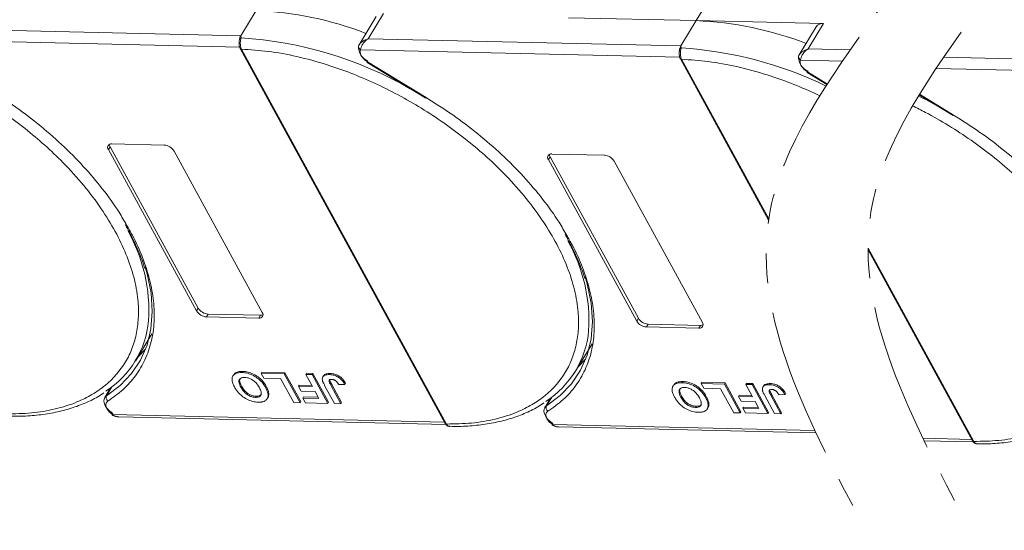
# Model space of a CAD drawing. Header units: millimetres. Extents: x -765 to 710, y 139 to 1172.
# Tile 59 of 76: x 303 to 411, y 882 to 938. Entities that reach past the tile are written whole.
import ezdxf

# ---------------------------------------------------------------- set-up
doc = ezdxf.new("R2010")
doc.units = ezdxf.units.MM
doc.linetypes.add('PHANTOM2', pattern=[31.75, 15.875, -3.175, 3.175, -3.175, 3.175, -3.175])

msp = doc.modelspace()

# ---------------------------------------------------------------- linework, layer by layer
at = {"color": 7, "linetype": 'Continuous', "lineweight": 15}
for p, q in [((376.836, 938.082), (378.703, 941.151)), ((328.709, 939.186), (327.028, 936.424)), ((341.839, 938.52), (339.971, 935.45)), ((340.972, 936.104), (342.653, 938.866)), ((362.892, 938.402), (376.836, 938.082)), ((376.836, 938.082), (375.155, 935.32)), ((390.779, 937.762), (376.836, 938.082)), ((327.028, 936.424), (292.845, 937.208)), ((389.966, 937.416), (388.097, 934.346)), ((389.099, 935), (390.779, 937.762)), ((292.014, 935.983), (326.919, 935.182)), ((327.028, 936.424), (327.066, 936.205)), ((375.155, 935.32), (340.972, 936.104)), ((326.982, 935.025), (349.397, 894.053)), ((327.12, 934.96), (327.121, 934.958)), ((327.121, 934.958), (349.537, 893.986)), ((339.99, 935.481), (339.902, 935.263)), ((340.14, 934.878), (375.046, 934.078)), ((375.155, 935.32), (375.193, 935.101)), ((393.71, 934.894), (389.099, 935)), ((375.108, 933.921), (384.758, 916.282)), ((375.247, 933.856), (375.248, 933.854)), ((375.248, 933.854), (384.781, 916.429)), ((388.117, 934.376), (388.028, 934.159)), ((388.267, 933.774), (392.862, 933.669)), ((432.819, 933.418), (403.9, 934.082)), ((340.85, 933.51), (347.276, 929.6)), ((340.892, 933.578), (347.318, 929.669)), ((403.073, 932.856), (432.709, 932.176)), ((388.977, 932.405), (391.144, 931.087)), ((389.019, 932.474), (391.187, 931.155)), ((401.223, 929.959), (404.94, 927.698)), ((401.265, 930.028), (404.982, 927.767)), ((312.549, 923.996), (312.736, 924.303)), ((322.206, 906.345), (312.549, 923.996)), ((312.736, 924.303), (322.392, 906.652)), ((312.923, 924.61), (318.669, 924.478)), ((319.732, 923.831), (329.389, 906.18)), ((360.676, 922.892), (360.862, 923.198)), ((370.332, 905.241), (360.676, 922.892)), ((360.862, 923.198), (370.519, 905.548)), ((361.049, 923.505), (366.796, 923.374)), ((367.859, 922.727), (377.515, 905.076)), ((395.634, 913.226), (407.201, 892.084)), ((395.634, 913.037), (407.061, 892.151)), ((322.392, 906.652), (322.206, 906.345)), ((323.456, 906.005), (323.269, 905.698)), ((329.015, 905.566), (323.269, 905.698)), ((323.456, 906.005), (329.202, 905.873)), ((329.202, 905.873), (329.015, 905.566)), ((370.519, 905.548), (370.332, 905.241)), ((371.582, 904.901), (371.396, 904.594)), ((377.142, 904.462), (371.396, 904.594)), ((371.582, 904.901), (377.329, 904.769)), ((377.329, 904.769), (377.142, 904.462)), ((315.509, 900.872), (317.32, 903.849)), ((363.635, 899.767), (365.447, 902.744)), ((326.248, 899.358), (326.173, 899.235)), ((327.162, 899.611), (327.236, 899.734)), ((329.261, 899.523), (329.336, 899.646)), ((329.261, 899.523), (331.793, 899.465)), ((329.548, 898.998), (329.261, 899.523)), ((329.336, 899.646), (331.868, 899.588)), ((331.868, 899.588), (331.793, 899.465)), ((331.793, 899.465), (333.518, 896.313)), ((331.868, 899.588), (333.592, 896.436)), ((334.142, 899.411), (334.216, 899.534)), ((334.142, 899.411), (334.832, 899.395)), ((334.871, 898.077), (334.142, 899.411)), ((334.216, 899.534), (334.907, 899.518)), ((334.907, 899.518), (334.832, 899.395)), ((334.832, 899.395), (336.557, 896.243)), ((334.907, 899.518), (336.631, 896.366)), ((336.08, 899.254), (336.005, 899.131)), ((336.815, 899.514), (336.74, 899.391)), ((327.044, 898.007), (327.119, 898.13)), ((331.39, 898.955), (329.548, 898.998)), ((332.827, 896.329), (331.39, 898.955)), ((333.426, 898.235), (333.352, 898.112)), ((333.639, 897.587), (333.352, 898.112)), ((333.352, 898.112), (334.871, 898.077)), ((333.426, 898.235), (334.802, 898.203)), ((337.293, 896.226), (336.206, 898.213)), ((336.868, 898.25), (336.943, 898.373)), ((336.868, 898.25), (337.984, 896.21)), ((336.943, 898.373), (338.059, 896.333)), ((337.755, 898.291), (338.424, 898.315)), ((338.499, 898.438), (338.424, 898.315)), ((374.374, 898.254), (374.3, 898.131)), ((375.288, 898.507), (375.363, 898.629)), ((377.388, 898.419), (377.462, 898.541)), ((377.388, 898.419), (379.92, 898.361)), ((377.675, 897.893), (377.388, 898.419)), ((377.462, 898.541), (379.995, 898.483)), ((379.995, 898.483), (379.92, 898.361)), ((379.92, 898.361), (381.644, 895.209)), ((379.995, 898.483), (381.719, 895.331)), ((382.268, 898.307), (382.343, 898.429)), ((382.268, 898.307), (382.959, 898.291)), ((382.998, 896.973), (382.268, 898.307)), ((382.343, 898.429), (383.034, 898.414)), ((383.034, 898.414), (382.959, 898.291)), ((382.959, 898.291), (384.683, 895.139)), ((383.034, 898.414), (384.758, 895.262)), ((384.207, 898.15), (384.132, 898.027)), ((384.941, 898.41), (384.867, 898.287)), ((312.792, 897.933), (312.148, 896.874)), ((312.352, 897.079), (312.939, 898.044)), ((312.676, 897.849), (312.74, 897.847)), ((328.644, 896.904), (328.719, 897.026)), ((329.819, 898.097), (329.744, 897.974)), ((330.097, 897.3), (330.022, 897.177)), ((335.159, 897.552), (333.639, 897.587)), ((335.579, 896.784), (335.159, 897.552)), ((375.171, 896.903), (375.245, 897.025)), ((379.517, 897.851), (377.675, 897.893)), ((380.954, 895.224), (379.517, 897.851)), ((381.553, 897.131), (381.478, 897.008)), ((381.553, 897.131), (382.929, 897.099)), ((385.42, 895.122), (384.333, 897.109)), ((384.909, 897.636), (385.069, 897.269)), ((384.995, 897.146), (385.069, 897.269)), ((384.995, 897.146), (386.111, 895.106)), ((385.069, 897.269), (386.186, 895.229)), ((385.882, 897.186), (386.551, 897.211)), ((386.625, 897.334), (386.551, 897.211)), ((329.925, 896.748), (330, 896.871)), ((333.518, 896.313), (332.827, 896.329)), ((333.592, 896.436), (333.518, 896.313)), ((333.904, 896.947), (333.829, 896.824)), ((334.116, 896.299), (333.829, 896.824)), ((333.829, 896.824), (335.579, 896.784)), ((333.904, 896.947), (335.51, 896.91)), ((336.557, 896.243), (334.116, 896.299)), ((336.631, 896.366), (336.557, 896.243)), ((337.984, 896.21), (337.293, 896.226)), ((338.059, 896.333), (337.984, 896.21)), ((360.919, 896.829), (360.274, 895.77)), ((360.479, 895.974), (361.066, 896.94)), ((360.802, 896.744), (360.866, 896.743)), ((377.946, 896.993), (377.871, 896.87)), ((378.224, 896.195), (378.149, 896.072)), ((381.766, 896.483), (381.478, 897.008)), ((381.478, 897.008), (382.998, 896.973)), ((383.285, 896.448), (381.766, 896.483)), ((383.705, 895.68), (383.285, 896.448)), ((349.313, 894.208), (313.006, 895.041)), ((376.771, 895.799), (376.846, 895.922)), ((378.052, 895.644), (378.127, 895.767)), ((381.644, 895.209), (380.954, 895.224)), ((381.719, 895.331), (381.644, 895.209)), ((382.03, 895.843), (381.956, 895.72)), ((382.243, 895.195), (381.956, 895.72)), ((381.956, 895.72), (383.705, 895.68)), ((382.03, 895.843), (383.636, 895.806)), ((384.683, 895.139), (382.243, 895.195)), ((384.758, 895.262), (384.683, 895.139)), ((386.111, 895.106), (385.42, 895.122)), ((386.186, 895.229), (386.111, 895.106)), ((313.7, 894.767), (349.472, 893.946)), ((349.537, 893.986), (349.538, 893.984)), ((389.825, 893.278), (361.133, 893.936)), ((361.827, 893.663), (389.947, 893.017)), ((406.976, 892.306), (401.641, 892.428)), ((401.767, 892.167), (407.136, 892.044)), ((407.201, 892.084), (407.202, 892.082))]:
    msp.add_line(p, q, dxfattribs=at)
at = {"color": 7, "linetype": 'Continuous', "lineweight": 15, "flags": 128}
for points in [[(340.892, 933.578), (340.87, 933.542), (340.856, 933.519), (340.85, 933.51), (340.85, 933.51)], [(389.019, 932.474), (388.997, 932.438), (388.982, 932.415), (388.977, 932.405), (388.977, 932.405)], [(347.318, 929.669), (347.296, 929.632), (347.282, 929.609), (347.276, 929.6), (347.276, 929.6)], [(404.982, 927.767), (404.96, 927.731), (404.945, 927.707), (404.94, 927.698), (404.94, 927.698)], [(316.568, 911.187), (316.794, 910.406), (317.219, 908.314), (317.36, 906.305), (317.214, 904.4), (316.784, 902.618), (316.074, 900.978), (315.091, 899.498), (313.846, 898.194), (312.352, 897.079)], [(364.695, 910.083), (364.921, 909.302), (365.346, 907.21), (365.487, 905.201), (365.341, 903.295), (364.911, 901.513), (364.201, 899.874), (363.218, 898.394), (361.973, 897.089), (360.479, 895.974)], [(315.786, 901.327), (315.831, 901.368), (316.624, 902.17)], [(363.912, 900.223), (363.958, 900.264), (364.75, 901.065)], [(312.148, 896.874), (312.179, 896.921), (312.352, 897.079)], [(313.04, 895.144), (312.728, 895.378), (312.462, 895.642), (312.256, 895.921), (312.119, 896.203), (312.06, 896.472), (312.08, 896.715), (312.148, 896.874)], [(360.274, 895.77), (360.306, 895.817), (360.479, 895.974)], [(313.006, 895.041), (312.98, 895.007), (312.962, 894.986), (312.953, 894.979), (312.953, 894.986), (312.962, 895.007), (312.98, 895.042), (313.007, 895.088), (313.04, 895.144)], [(361.167, 894.039), (360.855, 894.274), (360.589, 894.537), (360.382, 894.817), (360.246, 895.098), (360.187, 895.368), (360.207, 895.611), (360.274, 895.77)], [(361.133, 893.936), (361.107, 893.902), (361.089, 893.882), (361.079, 893.875), (361.079, 893.882), (361.089, 893.903), (361.107, 893.937), (361.133, 893.983), (361.167, 894.039)]]:
    msp.add_lwpolyline(points, dxfattribs=at)
at = {"color": 7, "linetype": 'Continuous', "lineweight": 15}
for centre, radius, start, end in [((327.132, 901.33), 37.889, 68.97091, 87.61491), ((375.259, 900.226), 37.889, 68.97091, 87.61491), ((390.663, 936.905), 0.865, 82.29579, 143.75946), ((327.144, 935.938), 0.278, 106.23049, 154.5199), ((324.437, 893.927), 42.36, 60.09182, 86.44113), ((327.107, 935.111), 0.152, 213.6444, 275.03728), ((327.109, 935.113), 0.155, 214.37766, 274.3082), ((340.201, 935.247), 0.299, 148.89078, 176.84469), ((340.335, 935.266), 0.433, 180.29447, 243.27622), ((341.61, 935.239), 1.705, 177.9781, 247.11934), ((375.271, 934.833), 0.278, 106.23049, 154.5199), ((372.563, 892.823), 42.36, 64.1283, 86.44113), ((375.233, 934.007), 0.152, 213.6444, 275.03728), ((375.236, 934.008), 0.155, 214.37766, 274.3082), ((388.327, 934.143), 0.299, 148.89078, 176.84469), ((388.462, 934.161), 0.433, 180.29447, 243.27622), ((389.736, 934.135), 1.705, 177.9781, 247.11934), ((382.1, 892.025), 42.36, 60.09182, 63.26), ((312.852, 924.232), 0.384, 79.47957, 217.89689), ((313.218, 924.59), 0.561, 182.97477, 210.78742), ((318.576, 923.129), 1.352, 31.28833, 86.07738), ((360.979, 923.128), 0.384, 79.47957, 217.89689), ((361.344, 923.486), 0.561, 182.97477, 210.78742), ((366.703, 922.024), 1.352, 31.28833, 86.07738), ((299.216, 906.344), 17.77, 356.58108, 29.61611), ((347.342, 905.239), 17.77, 356.58108, 29.61611), ((323.361, 907.048), 1.352, 211.28833, 266.07738), ((323.548, 907.354), 1.352, 211.28833, 266.07738), ((329.086, 905.944), 0.384, 259.47957, 37.89689), ((329.236, 906.433), 0.561, 266.58142, 294.38722), ((306.681, 906.243), 10.318, 302.73279, 354.66622), ((371.488, 905.943), 1.352, 211.28833, 266.07738), ((371.675, 906.25), 1.352, 211.28833, 266.07738), ((377.212, 904.84), 0.384, 259.47957, 37.89689), ((377.362, 905.329), 0.561, 266.58142, 294.38722), ((354.808, 905.139), 10.318, 302.73279, 354.66622), ((312.788, 896.872), 0.483, 154.63164, 231.84459), ((360.915, 895.767), 0.483, 154.63164, 231.84459), ((349.525, 894.14), 0.155, 214.37766, 274.3082), ((349.526, 894.139), 0.155, 214.42362, 274.2689), ((407.189, 892.238), 0.155, 214.37766, 274.3082), ((407.19, 892.237), 0.155, 214.42362, 274.2689)]:
    msp.add_arc(centre, radius, start, end, dxfattribs=at)
at = {"color": 3, "linetype": 'PHANTOM2', "lineweight": 9, "ltscale": 1.030123}
for points in [[(409.045, 996.224), (419.617, 961.986), (395.953, 917.176), (406.526, 882.938)], [(397.902, 995.656), (408.474, 961.419), (384.81, 916.608), (395.383, 882.371)]]:
    msp.add_spline(points, degree=3, dxfattribs=at)
at = {"color": 7, "linetype": 'Continuous', "lineweight": 15}
for points, knots in [([(278.994, 936.062), (279.958, 936.003), (281.915, 935.882), (285.061, 935.303), (288.094, 934.483), (290.938, 933.48), (293.546, 932.376), (296.137, 931.091), (299.524, 929.151), (302.721, 926.921), (305.614, 924.489), (307.791, 922.414), (309.895, 920.09), (311.807, 917.558), (313.353, 915.045), (314.553, 912.54), (315.398, 910.032), (315.816, 907.746), (315.882, 905.721), (315.678, 903.956), (315.21, 902.297), (314.228, 900.259), (312.736, 898.534), (310.796, 897.183), (308.991, 896.286), (306.79, 895.587), (304.205, 895.139), (302.332, 895.106), (301.41, 895.09)], [0, 0, 0, 0, 0.038862, 0.078912, 0.1200677, 0.1522272, 0.1843815, 0.2172151, 0.2500433, 0.3156185, 0.347778, 0.3799323, 0.4210926, 0.4611415, 0.5, 0.5388632, 0.578912, 0.6200677, 0.6522272, 0.6843815, 0.7172151, 0.7500433, 0.8156185, 0.847778, 0.8799323, 0.9210926, 0.9611404, 1, 1, 1, 1]), ([(326.869, 935.875), (326.858, 935.739), (326.842, 935.526), (326.89, 935.227), (326.95, 935.094), (326.981, 935.027)], [0, 0, 0, 0, 0.4726534, 0.7330547, 1, 1, 1, 1]), ([(326.871, 935.791), (326.872, 935.863), (326.873, 935.953), (326.889, 936.039), (326.892, 936.057)], [0, 0, 0, 0, 0.789595, 1, 1, 1, 1]), ([(327.066, 936.205), (327.058, 936.168), (327.041, 936.088), (327.011, 935.939), (326.989, 935.768), (326.979, 935.564), (326.994, 935.351), (327.04, 935.133), (327.092, 935.022), (327.12, 934.96)], [0, 0, 0, 0, 0.11199725, 0.24484387, 0.3691679, 0.50089869, 0.68753328, 0.82813816, 1, 1, 1, 1]), ([(339.944, 935.402), (339.984, 935.465), (340.071, 935.605), (340.394, 935.884), (340.745, 936.018), (340.972, 936.104)], [0, 0, 0, 0, 0.2270634, 0.5015869, 1, 1, 1, 1]), ([(340.972, 936.104), (340.854, 936.022), (340.62, 935.859), (340.347, 935.528), (340.166, 935.174), (340.148, 934.973), (340.14, 934.878)], [0, 0, 0, 0, 0.2515188, 0.5017844, 0.7656323, 1, 1, 1, 1]), ([(327.121, 934.958), (328.085, 934.899), (330.042, 934.778), (333.188, 934.199), (336.221, 933.379), (339.064, 932.376), (341.673, 931.271), (344.263, 929.987), (347.65, 928.047), (350.848, 925.817), (353.741, 923.384), (355.918, 921.31), (358.022, 918.986), (359.934, 916.454), (361.48, 913.941), (362.679, 911.435), (363.525, 908.928), (363.943, 906.642), (364.008, 904.617), (363.805, 902.851), (363.337, 901.193), (362.355, 899.154), (360.862, 897.43), (358.923, 896.078), (357.118, 895.182), (354.917, 894.482), (352.332, 894.035), (350.459, 894.002), (349.537, 893.986)], [0, 0, 0, 0, 0.038862, 0.078912, 0.1200677, 0.1522272, 0.1843815, 0.2172151, 0.2500433, 0.3156185, 0.347778, 0.3799323, 0.4210926, 0.4611415, 0.5, 0.5388632, 0.578912, 0.6200677, 0.6522272, 0.6843815, 0.7172151, 0.7500433, 0.8156185, 0.847778, 0.8799323, 0.9210926, 0.9611404, 1, 1, 1, 1]), ([(374.995, 934.771), (374.985, 934.634), (374.969, 934.422), (375.016, 934.123), (375.077, 933.99), (375.107, 933.923)], [0, 0, 0, 0, 0.4726534, 0.7330547, 1, 1, 1, 1]), ([(374.998, 934.687), (374.998, 934.759), (374.999, 934.849), (375.016, 934.935), (375.019, 934.953)], [0, 0, 0, 0, 0.789595, 1, 1, 1, 1]), ([(375.193, 935.101), (375.185, 935.064), (375.167, 934.984), (375.137, 934.835), (375.116, 934.664), (375.106, 934.459), (375.121, 934.246), (375.167, 934.029), (375.218, 933.917), (375.247, 933.856)], [0, 0, 0, 0, 0.1119973, 0.2448439, 0.3691679, 0.5008987, 0.6875333, 0.8281382, 1, 1, 1, 1]), ([(388.071, 934.297), (388.11, 934.361), (388.198, 934.501), (388.521, 934.779), (388.872, 934.913), (389.099, 935)], [0, 0, 0, 0, 0.2270634, 0.5015869, 1, 1, 1, 1]), ([(389.099, 935), (388.981, 934.918), (388.746, 934.755), (388.474, 934.424), (388.293, 934.07), (388.275, 933.869), (388.267, 933.774)], [0, 0, 0, 0, 0.2515188, 0.5017844, 0.7656323, 1, 1, 1, 1]), ([(375.248, 933.854), (376.212, 933.794), (378.169, 933.673), (381.315, 933.095), (384.348, 932.275), (387.191, 931.272), (389.119, 930.455), (390.174, 929.962), (390.373, 929.868)], [0, 0, 0, 0, 0.03886198, 0.07891202, 0.12006769, 0.15222721, 0.18438153, 0.19185916, 0.19185916, 0.19185916, 0.19185916]), ([(299.192, 930.773), (300.167, 930.154), (302.117, 928.916), (304.876, 926.82), (307.473, 924.568), (309.859, 922.169), (311.958, 919.683), (313.539, 917.518), (314.283, 916.194), (314.551, 915.717)], [0, 0, 0, 0, 0.1495671, 0.2991439, 0.452293, 0.6065008, 0.7607086, 0.9138577, 1, 1, 1, 1]), ([(347.318, 929.669), (348.293, 929.05), (350.244, 927.812), (353.002, 925.715), (355.6, 923.464), (357.986, 921.065), (360.084, 918.579), (361.665, 916.414), (362.41, 915.089), (362.678, 914.613)], [0, 0, 0, 0, 0.1495671, 0.2991439, 0.452293, 0.6065008, 0.7607086, 0.9138577, 1, 1, 1, 1]), ([(400.518, 928.776), (400.987, 928.544), (402.317, 927.861), (405.314, 926.145), (408.511, 923.915), (411.404, 921.483), (413.581, 919.408), (415.685, 917.084), (417.597, 914.552), (419.143, 912.039), (420.343, 909.534), (421.188, 907.026), (421.606, 904.74), (421.672, 902.715), (421.469, 900.95), (421, 899.291), (420.018, 897.253), (418.526, 895.528), (416.586, 894.177), (414.782, 893.28), (412.58, 892.581), (409.995, 892.133), (408.123, 892.1), (407.201, 892.084)], [0.19950286, 0.19950286, 0.19950286, 0.19950286, 0.21721506, 0.25004326, 0.31561849, 0.34777802, 0.37993233, 0.42109262, 0.46114154, 0.50000001, 0.53886316, 0.57891202, 0.62006769, 0.65222721, 0.68438153, 0.71721506, 0.75004326, 0.81561849, 0.84777802, 0.87993233, 0.92109262, 0.96114036, 1, 1, 1, 1]), ([(404.982, 927.767), (405.957, 927.148), (407.907, 925.91), (410.666, 923.813), (413.263, 921.562), (415.649, 919.163), (417.748, 916.677), (419.329, 914.512), (420.073, 913.188), (420.341, 912.711)], [0, 0, 0, 0, 0.1495671, 0.2991439, 0.452293, 0.6065008, 0.7607086, 0.9138577, 1, 1, 1, 1]), ([(314.551, 915.717), (314.761, 915.366), (315.467, 914.188), (316.326, 912.191), (317.121, 909.766), (317.547, 907.401), (317.615, 905.124), (317.304, 902.97), (316.619, 900.992), (315.574, 899.241), (314.224, 897.709), (313.068, 896.897), (312.49, 896.492)], [0, 0, 0, 0, 0.0444737, 0.1493697, 0.2542516, 0.3591475, 0.466545, 0.5746848, 0.6828247, 0.7902221, 0.8951076, 1, 1, 1, 1]), ([(314.378, 915.804), (314.607, 915.404), (315.17, 914.42), (315.862, 912.864), (316.348, 911.656), (316.512, 911.043), (316.526, 910.991)], [0, 0, 0, 0, 0.2464559, 0.6056052, 0.9666445, 1, 1, 1, 1]), ([(362.678, 914.613), (362.888, 914.262), (363.594, 913.084), (364.452, 911.087), (365.248, 908.661), (365.673, 906.297), (365.742, 904.019), (365.431, 901.866), (364.746, 899.888), (363.701, 898.137), (362.35, 896.604), (361.195, 895.793), (360.617, 895.388)], [0, 0, 0, 0, 0.0444737, 0.1493697, 0.2542516, 0.3591475, 0.466545, 0.5746848, 0.6828247, 0.7902221, 0.8951076, 1, 1, 1, 1]), ([(362.505, 914.7), (362.734, 914.299), (363.297, 913.316), (363.989, 911.76), (364.474, 910.552), (364.638, 909.938), (364.652, 909.887)], [0, 0, 0, 0, 0.2464559, 0.6056052, 0.9666445, 1, 1, 1, 1]), ([(326.345, 898.038), (326.301, 898.122), (326.17, 898.375), (326.051, 898.777), (326.104, 899.187), (326.356, 899.472), (326.737, 899.604), (327.033, 899.609), (327.162, 899.611)], [0, 0, 0, 0, 0.1018882, 0.3073435, 0.4929627, 0.6786474, 0.8607914, 1, 1, 1, 1]), ([(326.262, 899.348), (326.319, 899.43), (326.446, 899.612), (326.814, 899.725), (327.109, 899.731), (327.236, 899.734)], [0, 0, 0, 0, 0.3159769, 0.7036842, 1, 1, 1, 1]), ([(327.162, 899.611), (327.259, 899.606), (327.554, 899.591), (328.094, 899.46), (328.709, 899.141), (329.259, 898.687), (329.569, 898.283), (329.713, 898.03), (329.744, 897.974)], [0, 0, 0, 0, 0.1021706, 0.3092201, 0.51365, 0.6922749, 0.9324126, 1, 1, 1, 1]), ([(327.236, 899.734), (327.334, 899.729), (327.628, 899.714), (328.168, 899.583), (328.784, 899.264), (329.334, 898.81), (329.643, 898.406), (329.787, 898.153), (329.819, 898.097)], [0, 0, 0, 0, 0.1021706, 0.3092201, 0.51365, 0.6922749, 0.9324126, 1, 1, 1, 1]), ([(335.957, 898.811), (335.953, 898.888), (335.945, 899.043), (336.058, 899.229), (336.307, 899.378), (336.577, 899.386), (336.74, 899.391)], [0, 0, 0, 0, 0.2064605, 0.4135145, 0.6452106, 1, 1, 1, 1]), ([(336.092, 899.247), (336.106, 899.278), (336.155, 899.378), (336.387, 899.498), (336.654, 899.508), (336.815, 899.514)], [0, 0, 0, 0, 0.1483819, 0.4848209, 1, 1, 1, 1]), ([(336.74, 899.391), (336.838, 899.385), (337.061, 899.372), (337.441, 899.263), (337.811, 899.052), (338.169, 898.728), (338.324, 898.477), (338.424, 898.315)], [0, 0, 0, 0, 0.1552919, 0.3531453, 0.543243, 0.704067, 1, 1, 1, 1]), ([(336.815, 899.514), (336.913, 899.508), (337.136, 899.495), (337.516, 899.386), (337.886, 899.175), (338.243, 898.851), (338.398, 898.6), (338.499, 898.438)], [0, 0, 0, 0, 0.1552919, 0.3531453, 0.543243, 0.704067, 1, 1, 1, 1]), ([(327.044, 898.007), (327.001, 898.091), (326.88, 898.328), (326.8, 898.654), (326.904, 898.913), (327.096, 899.052), (327.304, 899.086), (327.427, 899.086), (327.451, 899.086)], [0, 0, 0, 0, 0.1585903, 0.4472388, 0.6203806, 0.7935748, 0.9612953, 1, 1, 1, 1]), ([(327.119, 898.13), (327.076, 898.213), (326.957, 898.449), (326.867, 898.766), (326.952, 898.929), (326.98, 898.982)], [0, 0, 0, 0, 0.2710271, 0.7643207, 1, 1, 1, 1]), ([(328.719, 897.026), (328.62, 897.034), (328.42, 897.049), (328.086, 897.162), (327.763, 897.348), (327.433, 897.643), (327.24, 897.915), (327.138, 898.095), (327.119, 898.13)], [0, 0, 0, 0, 0.1602922, 0.3219224, 0.4907614, 0.6575692, 0.9338827, 1, 1, 1, 1]), ([(327.451, 899.086), (327.55, 899.078), (327.751, 899.061), (328.087, 898.941), (328.423, 898.746), (328.772, 898.431), (328.959, 898.158), (329.055, 897.987), (329.065, 897.969)], [0, 0, 0, 0, 0.15970987, 0.32042921, 0.49107352, 0.67705027, 0.96629027, 1, 1, 1, 1]), ([(336.206, 898.213), (336.184, 898.255), (336.139, 898.339), (336.083, 898.452), (336.038, 898.552), (336.005, 898.639), (335.974, 898.726), (335.963, 898.782), (335.957, 898.811)], [0, 0, 0, 0, 0.2082698, 0.416707, 0.5614806, 0.7065734, 0.8528245, 1, 1, 1, 1]), ([(336.868, 898.25), (336.824, 898.335), (336.748, 898.48), (336.687, 898.655), (336.69, 898.767), (336.742, 898.825), (336.839, 898.864), (336.928, 898.866), (336.983, 898.867)], [0, 0, 0, 0, 0.2920273, 0.5048541, 0.6139046, 0.723685, 0.8298165, 1, 1, 1, 1]), ([(336.773, 898.782), (336.773, 898.774), (336.78, 898.649), (336.864, 898.507), (336.943, 898.373)], [0, 0, 0, 0, 0.0579521, 1, 1, 1, 1]), ([(336.983, 898.867), (337.013, 898.865), (337.074, 898.862), (337.165, 898.84), (337.247, 898.81), (337.318, 898.774), (337.386, 898.732), (337.427, 898.701), (337.447, 898.685)], [0, 0, 0, 0, 0.202387, 0.4109073, 0.5578292, 0.7094718, 0.8532239, 1, 1, 1, 1]), ([(337.447, 898.685), (337.474, 898.661), (337.527, 898.613), (337.586, 898.541), (337.637, 898.474), (337.679, 898.413), (337.718, 898.352), (337.743, 898.311), (337.755, 898.291)], [0, 0, 0, 0, 0.1938055, 0.3931273, 0.5440688, 0.6954121, 0.8476129, 1, 1, 1, 1]), ([(374.472, 896.934), (374.428, 897.018), (374.297, 897.271), (374.178, 897.672), (374.231, 898.083), (374.482, 898.368), (374.864, 898.499), (375.16, 898.504), (375.288, 898.507)], [0, 0, 0, 0, 0.1018882, 0.3073435, 0.4929627, 0.6786474, 0.8607914, 1, 1, 1, 1]), ([(374.389, 898.244), (374.446, 898.326), (374.573, 898.508), (374.941, 898.621), (375.235, 898.627), (375.363, 898.629)], [0, 0, 0, 0, 0.3159769, 0.7036842, 1, 1, 1, 1]), ([(375.288, 898.507), (375.386, 898.502), (375.68, 898.487), (376.22, 898.356), (376.835, 898.037), (377.386, 897.583), (377.695, 897.179), (377.839, 896.926), (377.871, 896.87)], [0, 0, 0, 0, 0.1021706, 0.3092201, 0.51365, 0.6922749, 0.9324126, 1, 1, 1, 1]), ([(375.363, 898.629), (375.46, 898.624), (375.755, 898.609), (376.295, 898.478), (376.91, 898.16), (377.46, 897.705), (377.77, 897.302), (377.914, 897.048), (377.946, 896.993)], [0, 0, 0, 0, 0.1021706, 0.3092201, 0.51365, 0.6922749, 0.9324126, 1, 1, 1, 1]), ([(384.084, 897.706), (384.08, 897.784), (384.071, 897.939), (384.185, 898.125), (384.433, 898.274), (384.703, 898.282), (384.867, 898.287)], [0, 0, 0, 0, 0.2064605, 0.4135145, 0.6452106, 1, 1, 1, 1]), ([(384.218, 898.143), (384.233, 898.173), (384.282, 898.273), (384.514, 898.394), (384.78, 898.404), (384.941, 898.41)], [0, 0, 0, 0, 0.1483819, 0.4848209, 1, 1, 1, 1]), ([(384.867, 898.287), (384.965, 898.281), (385.187, 898.268), (385.567, 898.159), (385.938, 897.948), (386.295, 897.624), (386.45, 897.373), (386.551, 897.211)], [0, 0, 0, 0, 0.1552919, 0.3531453, 0.543243, 0.704067, 1, 1, 1, 1]), ([(384.941, 898.41), (385.039, 898.404), (385.262, 898.391), (385.642, 898.282), (386.012, 898.071), (386.37, 897.747), (386.525, 897.496), (386.625, 897.334)], [0, 0, 0, 0, 0.1552919, 0.3531453, 0.543243, 0.704067, 1, 1, 1, 1]), ([(301.754, 894.842), (302.095, 894.834), (303.109, 894.81), (304.713, 894.931), (306.556, 895.198), (308.299, 895.623), (309.923, 896.211), (311.189, 896.802), (311.849, 897.253), (312.065, 897.401)], [0, 0, 0, 0, 0.083579, 0.2482141, 0.413815, 0.5804106, 0.7481743, 0.9174399, 1, 1, 1, 1]), ([(328.94, 896.378), (328.843, 896.383), (328.548, 896.398), (328.011, 896.532), (327.399, 896.849), (326.848, 897.302), (326.529, 897.714), (326.381, 897.975), (326.345, 898.038)], [0, 0, 0, 0, 0.1013981, 0.3069957, 0.5061443, 0.6852619, 0.9245571, 1, 1, 1, 1]), ([(328.644, 896.904), (328.545, 896.911), (328.345, 896.926), (328.011, 897.039), (327.688, 897.225), (327.358, 897.52), (327.165, 897.792), (327.064, 897.972), (327.044, 898.007)], [0, 0, 0, 0, 0.16029217, 0.32192242, 0.49076139, 0.65756923, 0.93388265, 1, 1, 1, 1]), ([(329.065, 897.969), (329.108, 897.885), (329.217, 897.673), (329.297, 897.373), (329.236, 897.117), (329.066, 896.962), (328.847, 896.905), (328.696, 896.904), (328.644, 896.904)], [0, 0, 0, 0, 0.1586166, 0.4008637, 0.5730594, 0.7454856, 0.9129852, 1, 1, 1, 1]), ([(329.287, 897.248), (329.24, 897.192), (329.144, 897.081), (328.921, 897.028), (328.771, 897.027), (328.719, 897.026)], [0, 0, 0, 0, 0.3981888, 0.7942495, 1, 1, 1, 1]), ([(330.022, 897.177), (330.021, 897.102), (330.017, 896.953), (329.924, 896.712), (329.781, 896.557), (329.646, 896.492), (329.63, 896.484)], [0, 0, 0, 0, 0.2508959, 0.5021661, 0.9405117, 1, 1, 1, 1]), ([(329.744, 897.974), (329.767, 897.932), (329.812, 897.848), (329.873, 897.718), (329.929, 897.584), (329.975, 897.446), (330.01, 897.309), (330.018, 897.221), (330.022, 897.177)], [0, 0, 0, 0, 0.1539502, 0.3081809, 0.478699, 0.6499612, 0.8242026, 1, 1, 1, 1]), ([(329.819, 898.097), (329.842, 898.055), (329.887, 897.971), (329.948, 897.841), (330.004, 897.707), (330.05, 897.569), (330.085, 897.432), (330.093, 897.344), (330.097, 897.3)], [0, 0, 0, 0, 0.1539502, 0.3081809, 0.478699, 0.6499612, 0.8242026, 1, 1, 1, 1]), ([(330.097, 897.3), (330.093, 897.226), (330.086, 897.08), (330.055, 896.931), (330, 896.878), (329.996, 896.874)], [0, 0, 0, 0, 0.4783949, 0.9575036, 1, 1, 1, 1]), ([(375.171, 896.903), (375.128, 896.987), (375.007, 897.223), (374.927, 897.55), (375.031, 897.809), (375.222, 897.948), (375.431, 897.981), (375.554, 897.981), (375.577, 897.981)], [0, 0, 0, 0, 0.1585903, 0.4472388, 0.6203806, 0.7935748, 0.9612953, 1, 1, 1, 1]), ([(375.245, 897.025), (375.203, 897.109), (375.083, 897.345), (374.994, 897.662), (375.079, 897.825), (375.107, 897.878)], [0, 0, 0, 0, 0.2710271, 0.7643207, 1, 1, 1, 1]), ([(376.846, 895.922), (376.746, 895.929), (376.546, 895.945), (376.212, 896.057), (375.89, 896.244), (375.56, 896.539), (375.367, 896.81), (375.265, 896.991), (375.245, 897.025)], [0, 0, 0, 0, 0.1602922, 0.3219224, 0.4907614, 0.6575692, 0.9338827, 1, 1, 1, 1]), ([(375.577, 897.981), (375.677, 897.973), (375.878, 897.957), (376.214, 897.837), (376.549, 897.642), (376.898, 897.327), (377.086, 897.054), (377.182, 896.883), (377.192, 896.865)], [0, 0, 0, 0, 0.1597099, 0.3204292, 0.4910735, 0.6770503, 0.9662903, 1, 1, 1, 1]), ([(384.333, 897.109), (384.311, 897.151), (384.266, 897.235), (384.21, 897.348), (384.165, 897.448), (384.132, 897.535), (384.101, 897.622), (384.089, 897.678), (384.084, 897.706)], [0, 0, 0, 0, 0.20826979, 0.416707, 0.56148059, 0.70657343, 0.85282453, 1, 1, 1, 1]), ([(384.995, 897.146), (384.951, 897.23), (384.875, 897.376), (384.814, 897.551), (384.817, 897.662), (384.868, 897.721), (384.965, 897.76), (385.054, 897.761), (385.109, 897.763)], [0, 0, 0, 0, 0.2920273, 0.5048541, 0.6139046, 0.723685, 0.8298165, 1, 1, 1, 1]), ([(385.109, 897.763), (385.14, 897.761), (385.201, 897.758), (385.291, 897.736), (385.374, 897.706), (385.445, 897.67), (385.513, 897.628), (385.554, 897.596), (385.574, 897.58)], [0, 0, 0, 0, 0.202387, 0.4109073, 0.5578292, 0.7094718, 0.8532239, 1, 1, 1, 1]), ([(385.574, 897.58), (385.6, 897.557), (385.654, 897.509), (385.713, 897.437), (385.763, 897.37), (385.805, 897.309), (385.845, 897.248), (385.87, 897.207), (385.882, 897.186)], [0, 0, 0, 0, 0.19380551, 0.39312733, 0.54406876, 0.6954121, 0.84761289, 1, 1, 1, 1]), ([(312.49, 896.492), (312.436, 896.448), (312.326, 896.36), (312.261, 896.16), (312.271, 895.927), (312.349, 895.76), (312.387, 895.677)], [0, 0, 0, 0, 0.2455128, 0.5, 0.7544872, 1, 1, 1, 1]), ([(329.63, 896.484), (329.594, 896.47), (329.522, 896.44), (329.406, 896.413), (329.292, 896.393), (329.179, 896.382), (329.062, 896.376), (328.981, 896.378), (328.94, 896.378)], [0, 0, 0, 0, 0.1854289, 0.3721896, 0.5277082, 0.6838775, 0.8416784, 1, 1, 1, 1]), ([(349.88, 893.738), (350.222, 893.73), (351.236, 893.706), (352.839, 893.827), (354.682, 894.093), (356.425, 894.519), (358.05, 895.106), (359.316, 895.697), (359.976, 896.149), (360.192, 896.297)], [0, 0, 0, 0, 0.083579, 0.2482141, 0.413815, 0.5804106, 0.7481743, 0.9174399, 1, 1, 1, 1]), ([(377.067, 895.274), (376.97, 895.279), (376.675, 895.294), (376.138, 895.427), (375.526, 895.745), (374.974, 896.198), (374.656, 896.61), (374.507, 896.871), (374.472, 896.934)], [0, 0, 0, 0, 0.1013981, 0.3069957, 0.5061443, 0.6852619, 0.9245571, 1, 1, 1, 1]), ([(376.771, 895.799), (376.672, 895.807), (376.472, 895.822), (376.138, 895.935), (375.815, 896.121), (375.485, 896.416), (375.292, 896.688), (375.19, 896.868), (375.171, 896.903)], [0, 0, 0, 0, 0.1602922, 0.3219224, 0.4907614, 0.6575692, 0.9338827, 1, 1, 1, 1]), ([(377.192, 896.865), (377.235, 896.781), (377.344, 896.569), (377.424, 896.269), (377.363, 896.012), (377.193, 895.858), (376.974, 895.801), (376.823, 895.8), (376.771, 895.799)], [0, 0, 0, 0, 0.15861661, 0.40086372, 0.57305935, 0.74548557, 0.91298519, 1, 1, 1, 1]), ([(377.414, 896.143), (377.366, 896.088), (377.271, 895.977), (377.048, 895.924), (376.897, 895.923), (376.846, 895.922)], [0, 0, 0, 0, 0.3981888, 0.7942495, 1, 1, 1, 1]), ([(378.149, 896.072), (378.147, 895.998), (378.144, 895.849), (378.051, 895.608), (377.908, 895.453), (377.772, 895.388), (377.756, 895.38)], [0, 0, 0, 0, 0.2508959, 0.5021661, 0.9405117, 1, 1, 1, 1]), ([(377.871, 896.87), (377.894, 896.828), (377.939, 896.744), (378, 896.614), (378.056, 896.48), (378.102, 896.342), (378.137, 896.205), (378.145, 896.117), (378.149, 896.072)], [0, 0, 0, 0, 0.1539502, 0.3081809, 0.478699, 0.6499612, 0.8242026, 1, 1, 1, 1]), ([(377.946, 896.993), (377.968, 896.951), (378.014, 896.867), (378.074, 896.736), (378.13, 896.602), (378.177, 896.464), (378.211, 896.327), (378.22, 896.239), (378.224, 896.195)], [0, 0, 0, 0, 0.1539502, 0.3081809, 0.478699, 0.6499612, 0.8242026, 1, 1, 1, 1]), ([(378.224, 896.195), (378.22, 896.122), (378.213, 895.976), (378.181, 895.827), (378.127, 895.774), (378.123, 895.77)], [0, 0, 0, 0, 0.4783949, 0.9575036, 1, 1, 1, 1]), ([(312.952, 894.979), (313.077, 894.915), (313.313, 894.794), (313.575, 894.775), (313.699, 894.767)], [0, 0, 0, 0, 0.5298979, 1, 1, 1, 1]), ([(313.006, 895.041), (313.107, 894.962), (313.313, 894.804), (313.57, 894.784), (313.701, 894.773)], [0, 0, 0, 0, 0.493587, 1, 1, 1, 1]), ([(360.617, 895.388), (360.563, 895.344), (360.453, 895.255), (360.387, 895.055), (360.398, 894.823), (360.476, 894.655), (360.514, 894.573)], [0, 0, 0, 0, 0.24551284, 0.5, 0.75448716, 1, 1, 1, 1]), ([(377.756, 895.38), (377.72, 895.365), (377.648, 895.336), (377.533, 895.309), (377.419, 895.289), (377.306, 895.278), (377.189, 895.272), (377.108, 895.273), (377.067, 895.274)], [0, 0, 0, 0, 0.1854289, 0.3721896, 0.5277082, 0.6838775, 0.8416784, 1, 1, 1, 1]), ([(349.398, 894.051), (349.428, 894.004), (349.489, 893.908), (349.613, 893.804), (349.751, 893.734), (349.843, 893.725), (349.89, 893.72)], [0, 0, 0, 0, 0.2424843, 0.4924778, 0.7463616, 1, 1, 1, 1]), ([(349.538, 893.984), (349.572, 893.932), (349.634, 893.836), (349.753, 893.744), (349.834, 893.73), (349.879, 893.723)], [0, 0, 0, 0, 0.3548798, 0.6452342, 1, 1, 1, 1]), ([(361.079, 893.875), (361.204, 893.811), (361.439, 893.69), (361.702, 893.671), (361.826, 893.663)], [0, 0, 0, 0, 0.5298979, 1, 1, 1, 1]), ([(361.133, 893.936), (361.234, 893.858), (361.439, 893.7), (361.697, 893.679), (361.828, 893.669)], [0, 0, 0, 0, 0.493587, 1, 1, 1, 1]), ([(407.544, 891.836), (407.885, 891.828), (408.899, 891.804), (410.503, 891.925), (412.346, 892.192), (414.089, 892.617), (415.714, 893.204), (416.979, 893.796), (417.639, 894.247), (417.855, 894.395)], [0, 0, 0, 0, 0.083579, 0.2482141, 0.413815, 0.5804106, 0.7481743, 0.9174399, 1, 1, 1, 1]), ([(407.062, 892.149), (407.092, 892.102), (407.153, 892.007), (407.277, 891.902), (407.414, 891.832), (407.507, 891.823), (407.553, 891.818)], [0, 0, 0, 0, 0.24248428, 0.49247779, 0.74636165, 1, 1, 1, 1]), ([(407.202, 892.082), (407.236, 892.03), (407.298, 891.935), (407.417, 891.843), (407.498, 891.829), (407.542, 891.821)], [0, 0, 0, 0, 0.35487977, 0.64523416, 1, 1, 1, 1])]:
    msp.add_open_spline(points, degree=3, knots=knots, dxfattribs=at)
for points in [[(326.892, 936.057), (326.909, 936.125), (326.941, 936.262), (326.999, 936.37), (327.028, 936.424)], [(340.14, 934.878), (340.113, 934.786), (340.058, 934.602), (340.16, 934.37), (340.211, 934.254)], [(375.019, 934.953), (375.035, 935.021), (375.068, 935.157), (375.126, 935.266), (375.155, 935.32)], [(340.211, 934.254), (340.294, 934.129), (340.46, 933.878), (340.748, 933.678), (340.892, 933.578)], [(388.267, 933.774), (388.239, 933.682), (388.185, 933.498), (388.286, 933.266), (388.337, 933.15)], [(388.337, 933.15), (388.421, 933.025), (388.587, 932.773), (388.875, 932.574), (389.019, 932.474)], [(312.387, 895.677), (312.463, 895.561), (312.615, 895.328), (312.876, 895.136), (313.006, 895.041)], [(360.514, 894.573), (360.59, 894.457), (360.742, 894.224), (361.003, 894.032), (361.133, 893.936)]]:
    msp.add_open_spline(points, degree=3, dxfattribs=at)

doc.saveas('drawing.dxf')
